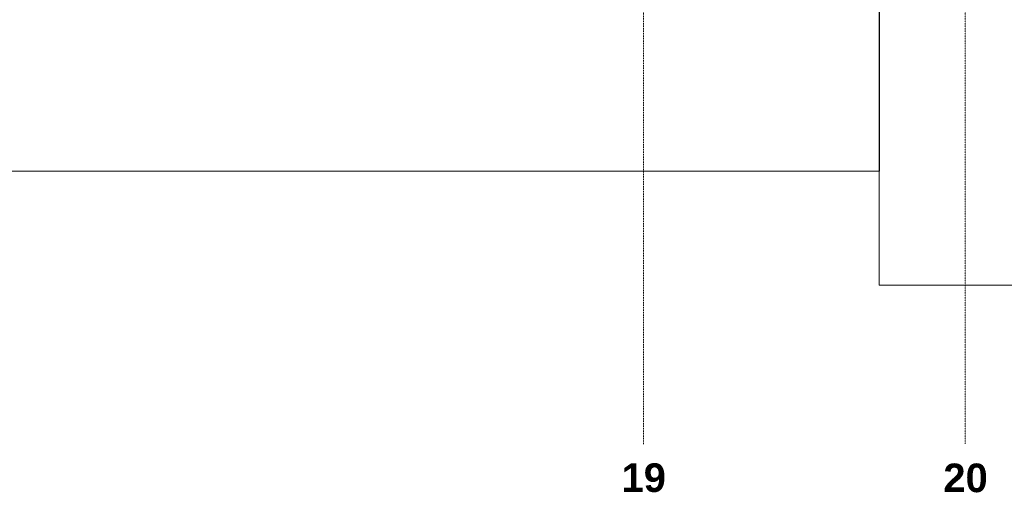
# Model space of a CAD drawing. Header units: millimetres. Extents: x -8838 to 31257, y -6224 to 3754.
# Tile 96 of 185: x 3230 to 4331, y -6219 to -5690. Entities that reach past the tile are written whole.
import ezdxf
from ezdxf.enums import TextEntityAlignment as Align

# ---------------------------------------------------------------- set-up
doc = ezdxf.new("R2010")
doc.units = ezdxf.units.MM
doc.header["$LTSCALE"] = 10
doc.header["$MEASUREMENT"] = 0
doc.linetypes.add('rzut 2 pietra$0$ArchiTECH.PC 5. Line Type', pattern=[0.0053, 0.003, -0.001, 0.0003, -0.001])
doc.layers.add('_Etapy_opis', color=7, linetype='CONTINUOUS', lineweight=18)
doc.layers.add('IS_ARCH', color=254, linetype='CONTINUOUS', lineweight=18)
doc.styles.add('rzut 2 pietra$0$ArchiTECHStyle2', font='arialbd.ttf', dxfattribs={"height": 0.192})

msp = doc.modelspace()

# ---------------------------------------------------------------- linework, layer by layer
at = {"layer": '_Etapy_opis', "color": 5}
msp.add_lwpolyline([(3477.8, -3961.2), (3141.9, -3007), (5530.3, -3007), (5741.1, -2653.1), (9611.1, -4017.9), (7982.1, -5987.2), (4191, -5987.2), (4191.2, -3961.2)], close=True, dxfattribs=at)
at = {"layer": '_Etapy_opis', "color": 3}
msp.add_lwpolyline([(3387.8, -3694.2), (-3457.8, -3694.2), (-3457.8, -5859.5), (4191.2, -5859.5), (4191.2, -3961.3), (3489.6, -3961.2), (3387.8, -3694.2)], dxfattribs=at)
at = {"layer": 'IS_ARCH', "linetype": 'rzut 2 pietra$0$ArchiTECH.PC 5. Line Type'}
for p, q in [((3927.5, -3084.1), (3927.2, -6165.1)), ((4287.5, -3084.1), (4287.2, -6164.9))]:
    msp.add_line(p, q, dxfattribs=at)

# ---------------------------------------------------------------- texts
at = {"layer": 'IS_ARCH', "style": 'rzut 2 pietra$0$ArchiTECHStyle2'}
for s, p in [('19', (3902.7, -6228.2)), ('20', (4262.7, -6228.4))]:
    msp.add_text(s, height=32, dxfattribs=at).set_placement(p, align=Align.BOTTOM_LEFT)

doc.saveas('drawing.dxf')
